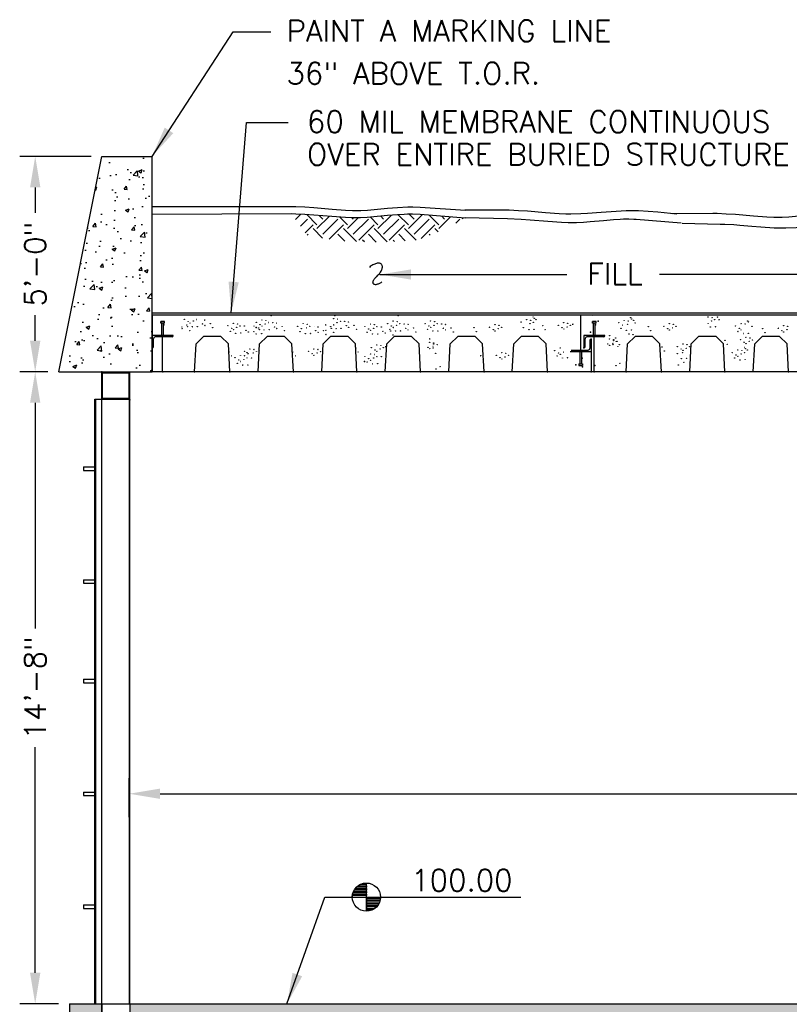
# Model space of a CAD drawing. Header units: inches. Extents: x -316 to 1574, y 354 to 1506.
# Tile 2 of 10: x -278 to -64, y 511 to 785. Entities that reach past the tile are written whole.
import ezdxf

# ---------------------------------------------------------------- set-up
doc = ezdxf.new("R2010")
doc.units = ezdxf.units.IN
doc.header["$MEASUREMENT"] = 0
doc.layers.get('0').update_dxf_attribs({"linetype": 'CONTINUOUS'})
doc.layers.get('DEFPOINTS').update_dxf_attribs({"linetype": 'CONTINUOUS'})
for name, color, linetype in [('1', 7, 'CONTINUOUS'), ('2', 7, 'CONTINUOUS'), ('4', 7, 'CONTINUOUS'), ('6', 7, 'CONTINUOUS'), ('7', 7, 'CONTINUOUS'), ('A-ANNO-TEXT-LW15', 2, 'CONTINUOUS'), ('COM-DIMS', 2, 'CONTINUOUS'), ('COM-HATCH', 2, 'CONTINUOUS'), ('COM-PR-GRADE', 1, 'CONTINUOUS'), ('S-PR-CONC-SECT', 4, 'CONTINUOUS'), ('S-PR-METAL-SECT', 4, 'CONTINUOUS'), ('S-PR-MISC-MATL', 6, 'CONTINUOUS'), ('S-PR-ROOF', 4, 'CONTINUOUS')]:
    doc.layers.add(name, color=color, linetype=linetype)
doc.styles.add('SIMPLEX', font='simplex.shx')
doc.dimstyles.new('DIM', dxfattribs={"dimscale": 48, "dimtxt": 0.125, "dimasz": 0.18, "dimexe": 0.09, "dimexo": 0.0625, "dimgap": 0.05, "dimtad": 0, "dimdec": 0, "dimzin": 0, "dimdsep": 46, "dimlunit": 4, "dimtxsty": 'SIMPLEX', "dimcen": 0.09, "dimadec": 0, "dimazin": 0, "dimtfac": 1, "dimtdec": 0, "dimtofl": 0, "dimtmove": 0, "dimatfit": 3, "dimfxl": 0, "dimfrac": 1, "dimtolj": 1, "dimtzin": 0, "dimarcsym": 0})

# ---------------------------------------------------------------- blocks, each defined once
blk = doc.blocks.new('*D7')
at = {"layer": 'COM-DIMS', "color": 0, "lineweight": -2}
for p, q in [((-270.59, 686.93), (-278.46, 686.93)), ((-274.14, 678.29), (-274.14, 615.46)), ((-274.14, 519.54), (-274.14, 582.37)), ((-267.63, 510.9), (-278.46, 510.9))]:
    blk.add_line(p, q, dxfattribs=at)
at = {"layer": 'COM-DIMS', "color": 0}
for points in [[(-275.58, 678.29), (-272.7, 678.29), (-274.14, 686.93)], [(-275.58, 519.54), (-272.7, 519.54), (-274.14, 510.9)]]:
    blk.add_solid(points, dxfattribs=at)
at = {"layer": 'DEFPOINTS', "color": 0}
for p in [(-274.14, 686.93), (-267.59, 686.93, 0.16), (-264.63, 510.9, 0.16)]:
    blk.add_point(p, dxfattribs=at)
at = {"layer": 'COM-DIMS', "color": 0, "insert": (-274.14, 598.91), "char_height": 6, "attachment_point": 5, "rotation": 90, "style": 'SIMPLEX'}
blk.add_mtext('\\A1;14\'-8"', dxfattribs=at)
blk = doc.blocks.new('*D8')
at = {"layer": 'COM-DIMS', "color": 0, "lineweight": -2}
for p, q in [((-258.59, 746.93), (-278.46, 746.93)), ((-274.14, 738.29), (-274.14, 731.19)), ((-274.14, 695.57), (-274.14, 702.67)), ((-270.59, 686.93), (-278.46, 686.93))]:
    blk.add_line(p, q, dxfattribs=at)
at = {"layer": 'COM-DIMS', "color": 0}
for points in [[(-275.58, 738.29), (-272.7, 738.29), (-274.14, 746.93)], [(-275.58, 695.57), (-272.7, 695.57), (-274.14, 686.93)]]:
    blk.add_solid(points, dxfattribs=at)
at = {"layer": 'DEFPOINTS', "color": 0}
for p in [(-274.14, 746.93), (-255.59, 746.93, 0.16), (-267.59, 686.93, 0.16)]:
    blk.add_point(p, dxfattribs=at)
at = {"layer": 'COM-DIMS', "color": 0, "insert": (-274.14, 716.93), "char_height": 6, "attachment_point": 5, "rotation": 90, "style": 'SIMPLEX'}
blk.add_mtext('\\A1;5\'-0"', dxfattribs=at)
blk = doc.blocks.new('*D12')
at = {"layer": 'COM-DIMS', "color": 0, "lineweight": -2}
for p, q in [((-247.98, 562.89), (-247.98, 573.73)), ((232.06, 553.86), (232.06, 573.73)), ((-239.34, 569.41), (-25.08, 569.41)), ((223.42, 569.41), (9.15, 569.41))]:
    blk.add_line(p, q, dxfattribs=at)
at = {"layer": 'COM-DIMS', "color": 0}
for points in [[(-239.34, 570.85), (-239.34, 567.97), (-247.98, 569.41)], [(223.42, 570.85), (223.42, 567.97), (232.06, 569.41)]]:
    blk.add_solid(points, dxfattribs=at)
at = {"layer": 'DEFPOINTS', "color": 0}
for p in [(232.06, 569.41), (-247.98, 559.89), (232.06, 550.86)]:
    blk.add_point(p, dxfattribs=at)
at = {"layer": 'COM-DIMS', "color": 0, "insert": (-7.96, 569.41), "char_height": 6, "attachment_point": 5, "style": 'SIMPLEX'}
blk.add_mtext('\\A1;80\'-0"', dxfattribs=at)

msp = doc.modelspace()

# ---------------------------------------------------------------- hatches: boundary and pattern name
at = {"layer": 'COM-HATCH'}
h = msp.add_hatch(dxfattribs=at)
h.set_pattern_fill('AR-CONC', color=256, scale=1.5, style=0)
h.set_pattern_definition([(50, (-917.934, -114.014), (10.7589, -0.94128), [1.125, -12.375]), (355, (-917.934, -114.014), (-2.08127, 11.28288), [0.9, -9.9]), (100.4514, (-917.037, -114.092), (8.67764, 10.34159), [0.9561, -10.51713]), (46.1842, (-917.934, -111.014), (16.00862, -2.48279), [1.6875, -18.5625]), (96.6356, (-916.6, -111.22), (14.01994, 14.61177), [1.43415, -15.7757]), (351.1842, (-917.934, -111.014), (14.01993, 14.61178), [1.35, -14.85]), (21, (-916.434, -111.764), (8.953606, -6.03928), [1.125, -12.375]), (326, (-916.434, -111.764), (3.64973, 10.87725), [0.9, -9.9]), (71.4514, (-915.687, -112.267), (12.60334, 4.83796), [0.9561, -10.51713]), (37.5, (-917.9336, -114.0137), (0.182398, 4.993408), [0, -9.78, 0, -10.05, 0, -9.9375]), (7.5, (-917.9336, -114.014), (3.946043, 5.916176), [0, -5.73, 0, -9.555, 0, -3.7875]), (327.5, (-921.2786, -114.0137), (8.007337, -0.338323), [0, -3.75, 0, -11.7, 0, -15.525]), (317.5, (-922.7786, -114.014), (8.747793, 1.501575), [0, -4.875, 0, -7.77, 0, -11.025])])
h.paths.add_polyline_path([(-241.59, 746.93), (-255.59, 746.93), (-267.59, 686.93), (-241.59, 686.93)])
h = msp.add_hatch(dxfattribs=at)
h.set_pattern_fill('EARTH', color=256, scale=24, angle=45, style=0)
h.set_pattern_definition([(45, (2.688, 44.8104), (9e-16, 8.48528), [6, -6]), (45, (1.097, 46.4014), (9e-16, 8.48528), [6, -6]), (45, (-0.494, 47.9924), (9e-16, 8.48528), [6, -6]), (135, (-0.494, 49.053), (-8.48528, 2e-15), [6, -6]), (135, (1.097, 50.644), (-8.48528, 2e-15), [6, -6]), (135, (2.688, 52.235), (-8.48528, 2e-15), [6, -6])])
h.paths.add_polyline_path([(-154.56, 729.75), (-166.91, 730.71), (-169.01, 730.8), (-170.41, 730.8), (-171.35, 730.77), (-173.22, 730.66), (-176.03, 730.42), (-179.77, 730.06), (-181.64, 729.91), (-183.51, 729.82), (-184.45, 729.8), (-185.85, 729.81), (-187.73, 729.88), (-191.49, 730.15), (-196.5, 730.6), (-199.01, 730.78), (-201.52, 730.88), (-202.77, 730.89), (-198.47, 725.07), (-189.7, 723.32), (-178, 723.03), (-167.77, 723.61), (-160.17, 726.53)])
h = msp.add_hatch(dxfattribs=at)
h.set_pattern_fill('AR-CONC', color=256, scale=1.5, style=0)
h.set_pattern_definition([(50, (2.688, 44.8104), (10.7589, -0.94128), [1.125, -12.375]), (355, (2.688, 44.81), (-2.08127, 11.28288), [0.9, -9.9]), (100.4514, (3.585, 44.732), (8.67764, 10.3416), [0.9561, -10.51713]), (46.1842, (2.688, 47.81), (16.0086, -2.4828), [1.6875, -18.5625]), (96.6356, (4.022, 47.604), (14.01994, 14.61177), [1.43415, -15.7757]), (351.1842, (2.688, 47.81), (14.01993, 14.6118), [1.35, -14.85]), (21, (4.188, 47.0604), (8.9536, -6.03928), [1.125, -12.375]), (326, (4.188, 47.06), (3.64973, 10.87725), [0.9, -9.9]), (71.4514, (4.934, 46.557), (12.60334, 4.83796), [0.9561, -10.51713]), (37.5, (2.688, 44.8104), (0.182398, 4.993408), [0, -9.78, 0, -10.05, 0, -9.9375]), (7.5, (2.688, 44.8104), (3.946043, 5.916176), [0, -5.73, 0, -9.555, 0, -3.7875]), (327.5, (-0.657, 44.8104), (8.007337, -0.338323), [0, -3.75, 0, -11.7, 0, -15.525]), (317.5, (-2.157, 44.8104), (8.74779, 1.501575), [0, -4.875, 0, -7.77, 0, -11.025])])
h.paths.add_polyline_path([(26.06, 510.9), (24.46, 505), (226.16, 505), (226.16, 510.9), (226.12, 510.9), (225.91, 510.9)])
h.paths.add_polyline_path([(-241.31, 510.9), (-241.31, 505), (12.7, 505), (14.3, 510.9)])
h.paths.add_polyline_path([(-241.31, 505), (-241.31, 510.9), (-247.74, 510.9), (-247.74, 510.89), (-247.74, 505), (-255.59, 505), (-255.59, 510.89), (-257.56, 510.89), (-257.56, 510.9), (-264.63, 510.9), (-264.63, 481.4), (-230.3, 481.4), (-180.08, 505)])

# ---------------------------------------------------------------- linework, layer by layer
at = {"linetype": 'Continuous'}
for p, q in [((-118.76, 702.61, 0.16), (-118.97, 702.68, 0.16)), ((-257.56, 510.89, 0.16), (-255.48, 510.89, 0.16))]:
    msp.add_line(p, q, dxfattribs=at)
at = {"layer": '1', "linetype": 'Continuous', "elevation": -0.01}
for points in [[(-124.39, 700.31), (-124.34, 700.11), (-124.54, 700.11)], [(-176.47, 694.1), (-176.43, 693.9), (-176.62, 693.9)], [(-211.83, 693.02), (-211.78, 692.82), (-211.98, 692.82)]]:
    msp.add_lwpolyline(points, dxfattribs=at)
at = {"layer": '1', "linetype": 'Continuous'}
for centre in [(-135.42, 702.16, -0.01), (-86.69, 702.18, -0.01), (-85.56, 702.01, -0.01), (-84.06, 702.16, -0.01), (-233.29, 699.37, -0.01), (-232.57, 701.54, -0.01), (-231.93, 700, -0.01), (-231.73, 699.49, -0.01), (-231.53, 700.88, -0.01), (-231.02, 700.48, -0.01), (-230.4, 699.46, -0.01), (-230.12, 701.1, -0.01), (-229.19, 701.5, -0.01), (-228.99, 699.53, -0.01), (-227.53, 700.28, -0.01), (-226.9, 701.32, -0.01), (-226.87, 699.82, -0.01), (-225.37, 700.33, -0.01), (-220.45, 699.74, -0.01), (-218.93, 700.44, -0.01), (-218, 699.3, -0.01), (-217.8, 700.27, -0.01), (-217.08, 699.7, -0.01), (-215.86, 699.67, -0.01), (-213.22, 699.64, -0.01), (-212.54, 700.7, -0.01), (-211.49, 700.04, -0.01), (-211.01, 701.4, -0.01), (-210.99, 699.64, -0.01), (-210.09, 700.26, -0.01), (-209.89, 701.23, -0.01), (-209.16, 700.66, -0.01), (-207.95, 700.63, -0.01), (-207.5, 699.44, -0.01), (-206.87, 700.48, -0.01), (-205.34, 699.49, -0.01), (-201.02, 699.62, -0.01), (-199.49, 700.32, -0.01), (-198.37, 700.15, -0.01), (-197.65, 699.58, -0.01), (-196.43, 699.55, -0.01), (-195.35, 699.4, -0.01), (-193.19, 700, -0.01), (-191.86, 699.52, -0.01), (-190.98, 701.76, -0.01), (-190.96, 700, -0.01), (-190.05, 700.62, -0.01), (-189.86, 701.59, -0.01), (-189.13, 701.02, -0.01), (-187.92, 700.99, -0.01), (-187.47, 699.8, -0.01), (-186.84, 700.84, -0.01), (-186.81, 699.34, -0.01), (-185.31, 699.85, -0.01), (-182.31, 699.5, -0.01), (-180.78, 700.2, -0.01), (-179.66, 700.03, -0.01), (-178.93, 699.46, -0.01), (-177.72, 699.43, -0.01), (-175.95, 700.34, -0.01), (-174.91, 699.68, -0.01), (-174.43, 701.04, -0.01), (-174.41, 699.28, -0.01), (-173.5, 699.9, -0.01), (-173.3, 700.87, -0.01), (-172.58, 700.3, -0.01), (-171.36, 700.27, -0.01), (-170.28, 700.12, -0.01), (-165.52, 700.34, -0.01), (-164.48, 699.68, -0.01), (-163.99, 701.04, -0.01), (-163.97, 699.28, -0.01), (-163.07, 699.9, -0.01), (-162.87, 700.87, -0.01), (-162.14, 700.3, -0.01), (-160.93, 700.27, -0.01), (-159.85, 700.12, -0.01), (-147.59, 699.35, -0.01), (-146.06, 700.05, -0.01), (-144.94, 699.88, -0.01), (-144.21, 699.31, -0.01), (-138.77, 700.76, -0.01), (-137.24, 701.46, -0.01), (-136.32, 700.32, -0.01), (-136.12, 701.29, -0.01), (-135.39, 700.72, -0.01), (-135.12, 701.84, -0.01), (-134.61, 701.44, -0.01), (-132.74, 699.76, -0.01), (-128.42, 699.89, -0.01), (-126.9, 700.59, -0.01), (-125.97, 699.45, -0.01), (-125.78, 700.42, -0.01), (-125.05, 699.85, -0.01), (-111.6, 700.58, -0.01), (-110.56, 699.92, -0.01), (-110.07, 701.28, -0.01), (-109.15, 700.14, -0.01), (-108.95, 701.11, -0.01), (-108.26, 701.98, -0.01), (-107.95, 701.66, -0.01), (-107.45, 701.26, -0.01), (-107.01, 700.51, -0.01), (-103.33, 699.49, -0.01), (-99.01, 699.62, -0.01), (-97.48, 700.32, -0.01), (-96.36, 700.15, -0.01), (-95.63, 699.58, -0.01), (-86.67, 700.42, -0.01), (-86.05, 699.4, -0.01), (-85.76, 701.04, -0.01), (-84.84, 701.44, -0.01), (-84.63, 699.47, -0.01), (-83.62, 701.41, -0.01), (-79.04, 699.68, -0.01), (-77.51, 700.38, -0.01), (-76.39, 700.21, -0.01), (-75.69, 701.08, -0.01), (-75.39, 700.76, -0.01), (-74.45, 699.61, -0.01), (-65.63, 699.78, -0.01), (-64.51, 699.61, -0.01), (-233.23, 698.98, -0.01), (-231.07, 698.39, -0.01), (-224.71, 699.23, -0.01), (-219.81, 698.2, -0.01), (-219.41, 699.08, -0.01), (-218.91, 698.68, -0.01), (-218.29, 697.66, -0.01), (-216.87, 697.73, -0.01), (-215.42, 698.48, -0.01), (-214.76, 698.02, -0.01), (-213.2, 698.14, -0.01), (-212.6, 697.44, -0.01), (-211.89, 699.16, -0.01), (-211.7, 698.65, -0.01), (-211.04, 697.55, -0.01), (-210.37, 698.62, -0.01), (-208.96, 698.69, -0.01), (-206.84, 698.98, -0.01), (-204.68, 698.39, -0.01), (-200.38, 698.08, -0.01), (-199.98, 698.96, -0.01), (-198.86, 697.54, -0.01), (-198.57, 699.18, -0.01), (-197.44, 697.61, -0.01), (-195.99, 698.36, -0.01), (-195.33, 697.9, -0.01), (-193.82, 698.41, -0.01), (-193.17, 698.5, -0.01), (-193.17, 697.31, -0.01), (-191.67, 699.01, -0.01), (-191.01, 697.91, -0.01), (-190.34, 698.98, -0.01), (-188.93, 699.05, -0.01), (-184.65, 698.75, -0.01), (-181.67, 697.96, -0.01), (-181.27, 698.84, -0.01), (-180.76, 698.44, -0.01), (-180.15, 697.42, -0.01), (-179.86, 699.06, -0.01), (-178.73, 697.49, -0.01), (-177.28, 698.24, -0.01), (-176.61, 697.78, -0.01), (-175.31, 698.8, -0.01), (-175.11, 698.29, -0.01), (-173.79, 698.26, -0.01), (-172.37, 698.33, -0.01), (-170.92, 699.08, -0.01), (-170.26, 698.62, -0.01), (-168.76, 699.13, -0.01), (-168.1, 698.03, -0.01), (-164.88, 698.8, -0.01), (-163.35, 698.26, -0.01), (-161.94, 698.33, -0.01), (-160.48, 699.08, -0.01), (-159.82, 698.62, -0.01), (-158.32, 699.13, -0.01), (-157.66, 698.03, -0.01), (-151.9, 699.22, -0.01), (-151.25, 698.12, -0.01), (-146.54, 698.69, -0.01), (-146.04, 698.29, -0.01), (-145.13, 698.91, -0.01), (-138.13, 699.22, -0.01), (-136.61, 698.68, -0.01), (-135.19, 698.75, -0.01), (-132.09, 698.66, -0.01), (-127.38, 699.23, -0.01), (-126.88, 698.83, -0.01), (-114.13, 697.01, -0.01), (-110.96, 699.04, -0.01), (-109.44, 698.5, -0.01), (-108.73, 697.44, -0.01), (-108.02, 698.57, -0.01), (-107.6, 697.27, -0.01), (-102.67, 698.39, -0.01), (-97.97, 698.96, -0.01), (-97.46, 698.56, -0.01), (-96.56, 699.18, -0.01), (-78.39, 698.14, -0.01), (-77.99, 699.02, -0.01), (-77.49, 698.62, -0.01), (-76.87, 697.6, -0.01), (-76.16, 696.54, -0.01), (-75.46, 697.67, -0.01), (-71.48, 698.95, -0.01), (-70.82, 697.85, -0.01), (-67.16, 699.08, -0.01), (-66.12, 698.42, -0.01), (-65.62, 698.02, -0.01), (-64.71, 698.64, -0.01), (-178.98, 694.38, -0.01), (-177.86, 694.21, -0.01), (-164.24, 695.13, -0.01), (-164.22, 696.1, -0.01), (-163.32, 693.98, -0.01), (-163.12, 694.95, -0.01), (-163.12, 694.7, -0.01), (-162.15, 694.51, -0.01), (-114.63, 694.67, -0.01), (-114.15, 696.04, -0.01), (-114.13, 694.28, -0.01), (-113.22, 694.89, -0.01), (-113.2, 694.5, -0.01), (-113.02, 695.86, -0.01), (-113.02, 695.62, -0.01), (-112.45, 696.34, -0.01), (-112.3, 695.29, -0.01), (-112.05, 695.42, -0.01), (-111.83, 694.01, -0.01), (-111.43, 694.51, -0.01), (-99.55, 693.82, -0.01), (-95.23, 693.95, -0.01), (-93.7, 694.65, -0.01), (-92.58, 694.48, -0.01), (-91.85, 693.91, -0.01), (-82, 695.71, -0.01), (-81.35, 694.62, -0.01), (-77.69, 695.84, -0.01), (-76.65, 695.18, -0.01), (-76.14, 694.78, -0.01), (-75.24, 695.4, -0.01), (-75.04, 696.37, -0.01), (-74.31, 695.8, -0.01), (-220.18, 692.47, -0.01), (-219.53, 691.38, -0.01), (-216.95, 691.56, -0.01), (-215.86, 692.6, -0.01), (-215.83, 691.39, -0.01), (-215.13, 692.26, -0.01), (-214.82, 691.94, -0.01), (-214.34, 693.3, -0.01), (-213.41, 692.16, -0.01), (-213.22, 693.13, -0.01), (-212.49, 692.56, -0.01), (-202.37, 692.47, -0.01), (-201.71, 691.38, -0.01), (-198.05, 692.6, -0.01), (-197.01, 691.94, -0.01), (-196.53, 693.3, -0.01), (-196.51, 691.54, -0.01), (-195.6, 692.16, -0.01), (-195.4, 693.13, -0.01), (-194.68, 692.56, -0.01), (-184.83, 693.55, -0.01), (-184.17, 692.46, -0.01), (-182.31, 691.22, -0.01), (-180.78, 691.92, -0.01), (-180.51, 693.68, -0.01), (-179.66, 691.75, -0.01), (-179.47, 693.02, -0.01), (-178.96, 692.62, -0.01), (-178.93, 691.18, -0.01), (-178.06, 693.24, -0.01), (-177.72, 691.15, -0.01), (-177.14, 693.64, -0.01), (-164.73, 693.76, -0.01), (-164.22, 693.36, -0.01), (-163.29, 693.58, -0.01), (-162.59, 692.06, -0.01), (-150.01, 691.39, -0.01), (-145.7, 691.52, -0.01), (-144.17, 692.22, -0.01), (-143.25, 691.08, -0.01), (-143.05, 692.05, -0.01), (-142.32, 691.48, -0.01), (-129.41, 692.84, -0.01), (-128.77, 691.3, -0.01), (-128.37, 692.18, -0.01), (-127.89, 693.54, -0.01), (-127.87, 691.78, -0.01), (-126.96, 692.4, -0.01), (-98.89, 692.73, -0.01), (-95.27, 692, -0.01), (-94.19, 693.29, -0.01), (-93.86, 692.22, -0.01), (-93.68, 692.89, -0.01), (-92.78, 693.51, -0.01), (-79.94, 692.3, -0.01), (-78.89, 691.64, -0.01), (-78.41, 693, -0.01), (-78.39, 691.24, -0.01), (-77.48, 691.86, -0.01), (-77.29, 692.83, -0.01), (-76.59, 693.7, -0.01), (-76.56, 692.26, -0.01), (-76.28, 693.38, -0.01), (-75.78, 692.98, -0.01), (-218.47, 690.86, -0.01), (-217.83, 689.32, -0.01), (-217.43, 690.2, -0.01), (-216.93, 689.8, -0.01), (-216.31, 688.79, -0.01), (-216.02, 690.42, -0.01), (-215.1, 690.82, -0.01), (-214.9, 688.85, -0.01), (-213.89, 690.79, -0.01), (-181.67, 689.68, -0.01), (-181.27, 690.56, -0.01), (-180.76, 690.16, -0.01), (-180.15, 689.15, -0.01), (-179.86, 690.78, -0.01), (-178.73, 689.21, -0.01), (-161.36, 688.4, -0.01), (-149.36, 690.3, -0.01), (-144.65, 690.86, -0.01), (-144.15, 690.46, -0.01), (-127.25, 690.77, -0.01), (-125.84, 690.83, -0.01), (-112.36, 688.65, -0.01), (-111.27, 689.31, -0.01), (-94.96, 688.82, -0.01), (-94.15, 690.59, -0.01), (-93.43, 689.53, -0.01), (-92.73, 690.65, -0.01), (-79.29, 690.76, -0.01), (-77.77, 690.23, -0.01), (-76.36, 690.29, -0.01), (-162.46, 687.74, -0.01)]:
    msp.add_circle(centre, 0.0426, dxfattribs=at)
for p in [(-208.41, 702.62, 0.16), (-190.71, 702.62, 0.16), (-173.01, 702.62, 0.16), (-212.61, 699.28, 0.16), (-182.38, 689.8, 0.16)]:
    msp.add_point(p, dxfattribs=at)
at = {"layer": '2', "linetype": 'Continuous'}
msp.add_circle((-174.46, 697.19, -0.01), 0.0426, dxfattribs=at)
at = {"layer": '4', "linetype": 'Continuous'}
for p, q in [((-255.59, 510.89, 0.16), (-255.59, 505, 0.16)), ((-247.74, 510.9, 0.16), (-247.74, 505, 0.16))]:
    msp.add_line(p, q, dxfattribs=at)
at = {"layer": '6', "linetype": 'Continuous'}
for p in [(-238.6, 686.93, 0.16), (-238.6, 686.93, 0.16), (-238.6, 686.93, 0.16), (-238.6, 686.93, 0.16), (-238.6, 686.93, 0.16), (-238.6, 686.93, 0.16), (-229.74, 686.93, 0.16), (-229.74, 686.93, 0.16), (-219.9, 686.93, 0.16), (-149.11, 686.93, 0.16), (-64.3, 686.93, 0.16)]:
    msp.add_point(p, dxfattribs=at)
at = {"layer": '7', "linetype": 'Continuous'}
for p in [(-255.59, 686.93, 0.16), (-255.59, 686.93, 0.16), (-238.6, 686.93, 0.16), (-238.6, 686.93, 0.16), (-247.74, 679.08, 0.16), (-247.74, 510.89, 0.16)]:
    msp.add_point(p, dxfattribs=at)
at = {"layer": 'COM-DIMS', "linetype": 'Continuous', "elevation": 0.16}
for points in [[(-178.89, 713.61, 0.026044), (-178.46, 714.03, 0.027551), (-178.09, 714.48, 0.030849), (-177.79, 714.95, 0.036557), (-177.58, 715.4, 0.045681), (-177.46, 715.84, 0.05928), (-177.43, 716.24, 0.076565), (-177.5, 716.58, 0.090709), (-177.66, 716.85, 0.090709), (-177.92, 717.05, 0.076565), (-178.25, 717.16, 0.05928), (-178.65, 717.18, 0.045681), (-179.09, 717.11, 0.036557), (-179.57, 716.95, 0.030849), (-180.07, 716.71, 0.027551), (-180.56, 716.4, 0.026044), (-181.03, 716.02, 0.026044)], [(-177.55, 712, -0.023558), (-177.89, 711.74, -0.025025), (-178.25, 711.52, -0.028275), (-178.6, 711.36, -0.034046), (-178.94, 711.24, -0.043667), (-179.25, 711.19, -0.058983), (-179.52, 711.2, -0.08031), (-179.75, 711.27, -0.099459), (-179.91, 711.4, -0.099459), (-180.01, 711.58, -0.08031), (-180.04, 711.81, -0.058983), (-180, 712.08, -0.043667), (-179.89, 712.38, -0.034046), (-179.71, 712.69, -0.028275), (-179.48, 713.01, -0.025025), (-179.2, 713.32, -0.023558), (-178.89, 713.61, -0.023558)]]:
    msp.add_lwpolyline(points, format="xyb", dxfattribs=at)
at = {"layer": 'COM-DIMS'}
msp.add_lwpolyline([(-181.88, 544.17), (-183.6, 544.17), (-184.24, 543.76), (-181.88, 543.76), (-181.88, 543.39), (-184.7, 543.39), (-185.03, 542.98), (-181.88, 542.98), (-181.88, 542.6), (-185.29, 542.6), (-185.49, 542.19), (-181.88, 542.19), (-181.88, 541.81), (-185.63, 541.81), (-185.73, 541.4), (-181.88, 541.4), (-181.88, 541.03), (-185.8, 541.03), (-185.81, 540.62), (-177.95, 540.62), (-177.96, 540.24), (-181.88, 540.24), (-181.88, 539.83), (-178.03, 539.83), (-178.13, 539.45), (-181.88, 539.45), (-181.88, 539.04), (-178.28, 539.04), (-178.47, 538.67), (-181.88, 538.67), (-181.88, 538.26), (-178.73, 538.26), (-179.08, 537.88), (-181.88, 537.88), (-181.88, 537.47), (-179.52, 537.47), (-180.18, 537.09), (-181.88, 537.09), (-181.88, 536.68), (-181.88, 544.55)], dxfattribs=at)
msp.add_circle((-181.88, 540.62), 3.93, dxfattribs=at)
at = {"layer": 'COM-HATCH', "linetype": 'Continuous', "elevation": 0.16}
msp.add_lwpolyline([(-154.37, 729.73), (-166.91, 730.71), (-169.01, 730.8), (-170.41, 730.8), (-171.35, 730.77), (-173.22, 730.66), (-176.03, 730.42), (-179.77, 730.06), (-181.64, 729.91), (-183.51, 729.82), (-184.45, 729.8), (-185.85, 729.81), (-187.73, 729.88), (-191.49, 730.15), (-196.5, 730.6), (-199.01, 730.78), (-201.52, 730.88), (-202.77, 730.89), (-241.59, 730.73)], dxfattribs=at)
at = {"layer": 'COM-HATCH', "linetype": 'Continuous'}
for points in [[(-94.16, 728.37, 0.16), (-106.71, 729.35, 0.16), (-107.41, 729.39, 0.16), (-108.81, 729.44, 0.16), (-110.21, 729.43, 0.16), (-111.15, 729.39, 0.16), (-113.02, 729.28, 0.16), (-115.82, 729.02, 0.16), (-119.57, 728.66, 0.16), (-121.44, 728.52, 0.16), (-123.31, 728.43, 0.16), (-124.24, 728.42, 0.16), (-125.65, 728.44, 0.16), (-127.53, 728.53, 0.16), (-131.29, 728.79, 0.17), (-136.3, 729.18, 0.18), (-138.8, 729.36, 0.18), (-142.57, 729.53, 0.16), (-154.4, 729.84, 0)], [(-35.7, 727.37, 0), (-47.46, 727.81, 0.16), (-49.56, 727.84, 0.17), (-50.97, 727.81, 0.18), (-53.77, 727.65, 0.18), (-56.58, 727.42, 0.18), (-60.32, 727.11, 0.17), (-62.19, 726.99, 0.17), (-64.99, 726.9, 0.16), (-66.4, 726.91, 0.16), (-68.28, 726.98, 0.16), (-72.04, 727.23, 0.17), (-74.54, 727.44, 0.18), (-77.88, 727.71, 0.18), (-79.55, 727.83, 0.18), (-82.06, 727.96, 0.17), (-83.32, 727.99, 0.16), (-93.95, 728.19, 0)]]:
    msp.add_polyline3d(points, dxfattribs=at)
at = {"layer": 'COM-PR-GRADE', "linetype": 'Continuous', "elevation": 0.16}
msp.add_lwpolyline([(-95.36, 730.8), (-98.93, 731.23), (-100.72, 731.4), (-103.39, 731.6), (-106.07, 731.72), (-107.41, 731.74), (-109.51, 731.73), (-110.91, 731.68), (-113.72, 731.51), (-116.52, 731.29), (-120.25, 731), (-122.12, 730.9), (-124.92, 730.83), (-126.32, 730.84), (-128.21, 730.92), (-131.99, 731.19), (-137.03, 731.63), (-139.55, 731.81), (-142.07, 731.92), (-143.34, 731.93), (-154.43, 731.91)], dxfattribs=at)
at = {"layer": 'COM-PR-GRADE', "linetype": 'Continuous'}
for points in [[(-154.26, 731.9, 0), (-166.88, 732.7, 0.16), (-168.97, 732.77, 0.17), (-170.38, 732.75, 0.18), (-173.18, 732.61, 0.18), (-175.98, 732.38, 0.18), (-179.72, 732.04, 0.17), (-181.58, 731.9, 0.16), (-183.45, 731.81, 0.16), (-184.39, 731.79, 0.16), (-185.79, 731.8, 0.16), (-187.68, 731.87, 0.16), (-191.46, 732.14, 0.16), (-196.49, 732.58, 0.16), (-199.01, 732.77, 0.16), (-201.54, 732.87, 0.16), (-202.8, 732.89, 0.16), (-241.59, 732.87, 0.16)], [(-35.84, 729.57, 0), (-49.48, 730.81, 0.16), (-50.18, 730.86, 0.16), (-51.58, 730.92, 0.17), (-52.98, 730.92, 0.17), (-53.91, 730.9, 0.18), (-55.78, 730.79, 0.18), (-58.58, 730.54, 0.17), (-62.32, 730.17, 0.17), (-64.19, 730.02, 0.16), (-66.06, 729.92, 0.16), (-66.99, 729.9, 0.16), (-68.39, 729.91, 0.16), (-70.28, 729.99, 0.16), (-74.06, 730.26, 0.16), (-79.1, 730.7, 0.16), (-81.62, 730.88, 0.16), (-84.14, 730.98, 0.16), (-85.41, 731, 0.16), (-96.5, 730.97, 0.16)]]:
    msp.add_polyline3d(points, dxfattribs=at)
at = {"layer": 'S-PR-CONC-SECT', "linetype": 'Continuous'}
for p, q in [((-267.59, 686.93, 0.16), (-255.59, 746.93, 0.16)), ((-255.59, 746.93, 0.16), (-241.59, 746.93, 0.16)), ((-241.59, 686.93, 0.16), (-241.59, 746.93, 0.16)), ((-241.59, 702.68, 0.16), (-241.59, 686.93, 0.16)), ((66.34, 702.68, 0.16), (-241.59, 702.68, 0.16)), ((-238.64, 686.93, 0.16), (-238.64, 696.65, 0.16)), ((-267.59, 686.93, 0.16), (-241.59, 686.93, 0.16)), ((62.06, 686.93, 0.16), (-241.59, 686.93, 0.16)), ((-264.63, 510.9, 0.16), (-255.59, 510.9, 0.16)), ((-264.63, 510.9, 0.16), (-264.63, 481.4, 0.16)), ((-247.74, 510.9, 0.16), (-241.31, 510.9, 0.16)), ((-241.31, 510.9, 0.16), (14.3, 510.9, 0.16))]:
    msp.add_line(p, q, dxfattribs=at)
at = {"layer": 'S-PR-METAL-SECT', "linetype": 'Continuous'}
for p, q in [((-122.18, 692.96, 0.16), (-122.18, 702.67, 0.16)), ((-238.15, 700.95, 0.16), (-239.13, 700.95, 0.16)), ((-239.13, 700.46, 0.16), (-239.13, 700.95, 0.16)), ((-238.15, 700.46, 0.16), (-239.13, 700.46, 0.16)), ((-238.89, 697.02, 0.16), (-238.89, 700.46, 0.16)), ((-238.39, 697.02, 0.16), (-238.39, 700.46, 0.16)), ((-238.15, 700.46, 0.16), (-238.15, 700.95, 0.16)), ((-117.9, 700.95, 0.16), (-118.88, 700.95, 0.16)), ((-118.88, 700.46, 0.16), (-118.88, 700.95, 0.16)), ((-117.9, 700.46, 0.16), (-118.88, 700.46, 0.16)), ((-118.64, 697.02, 0.16), (-118.64, 700.46, 0.16)), ((-118.15, 697.02, 0.16), (-118.15, 700.46, 0.16)), ((-117.9, 700.46, 0.16), (-117.9, 700.95, 0.16)), ((-235.69, 697.02, 0.16), (-241.59, 697.02, 0.16)), ((-235.99, 696.65, 0.16), (-240.73, 696.65, 0.16)), ((-235.69, 696.95, 0.16), (-235.69, 697.02, 0.16)), ((-121.34, 697.02, 0.16), (-121.34, 693.57, 0.16)), ((-115.44, 697.02, 0.16), (-121.34, 697.02, 0.16)), ((-115.74, 696.65, 0.16), (-120.48, 696.65, 0.16)), ((-118.39, 686.93, 0.16), (-118.39, 696.65, 0.16)), ((-115.44, 696.95, 0.16), (-115.44, 697.02, 0.16)), ((-241.22, 693.88, 0.16), (-241.22, 696.16, 0.16)), ((-120.97, 693.88, 0.16), (-120.97, 696.16, 0.16)), ((-119.6, 695.73, 0.16), (-119.6, 693.45, 0.16)), ((-119.3, 696.03, 0.16), (-119.23, 696.03, 0.16)), ((-119.23, 696.03, 0.16), (-119.23, 686.93, 0.16)), ((-241.53, 693.57, 0.16), (-241.59, 693.57, 0.16)), ((-125.14, 692.59, 0.16), (-119.23, 692.59, 0.16)), ((-124.83, 692.96, 0.16), (-120.09, 692.96, 0.16)), ((-122.93, 692.59, 0.16), (-122.44, 692.59, 0.16)), ((-122.42, 692.64, 0.16), (-122.42, 689.19, 0.16)), ((-121.94, 692.59, 0.16), (-121.94, 689.14, 0.16)), ((-121.28, 693.57, 0.16), (-121.34, 693.57, 0.16)), ((-122.68, 689.14, 0.16), (-122.68, 688.65, 0.16)), ((-122.68, 689.14, 0.16), (-121.69, 689.14, 0.16)), ((-122.68, 688.65, 0.16), (-121.69, 688.65, 0.16)), ((-121.69, 689.14, 0.16), (-121.69, 688.65, 0.16)), ((-255.59, 686.93, 0.16), (-247.74, 686.93, 0.16)), ((-255.59, 505, 0.16), (-255.59, 686.93, 0.16)), ((-255.35, 679.59, 0.16), (-255.35, 686.68, 0.16)), ((-255.35, 686.68, 0.16), (-247.98, 686.68, 0.16)), ((-247.98, 679.59, 0.16), (-247.98, 686.68, 0.16)), ((-247.74, 510.89, 0.16), (-247.74, 686.93, 0.16)), ((-257.56, 510.9, 0.16), (-257.56, 679.35, 0.16)), ((-257.56, 679.35, 0.16), (-255.59, 679.35, 0.16)), ((-257.25, 510.9, 0.16), (-257.25, 679.35, 0.16)), ((-255.59, 679.35, 0.16), (-247.74, 679.35, 0.16)), ((-255.35, 679.59, 0.16), (-247.98, 679.59, 0.16)), ((-247.98, 679.35, 0.16), (-247.98, 510.89, 0.16)), ((-260.65, 660.42, 0.16), (-260.65, 659.44, 0.16)), ((-260.65, 660.42, 0.16), (-257.56, 660.42, 0.16)), ((-260.65, 659.44, 0.16), (-257.56, 659.44, 0.16)), ((-260.65, 629.01, 0.16), (-257.56, 629.01, 0.16)), ((-260.65, 629.01, 0.16), (-260.65, 628.03, 0.16)), ((-260.65, 628.03, 0.16), (-257.56, 628.03, 0.16)), ((-260.65, 601.29, 0.16), (-257.56, 601.29, 0.16)), ((-260.65, 601.29, 0.16), (-260.65, 600.31, 0.16)), ((-260.65, 600.31, 0.16), (-257.56, 600.31, 0.16)), ((-260.65, 569.88, 0.16), (-257.56, 569.88, 0.16)), ((-260.65, 569.88, 0.16), (-260.65, 568.9, 0.16)), ((-260.65, 568.9, 0.16), (-257.56, 568.9, 0.16)), ((-260.65, 538.47, 0.16), (-260.65, 537.49, 0.16)), ((-260.65, 538.47, 0.16), (-257.56, 538.47, 0.16)), ((-260.65, 537.49, 0.16), (-257.56, 537.49, 0.16)), ((-255.48, 510.89, 0.16), (-247.74, 510.89, 0.16))]:
    msp.add_line(p, q, dxfattribs=at)
msp.add_circle((-124.83, 692.77, -0.01), 0.0426, dxfattribs=at)
for centre, radius, start, end in [((-240.73, 696.16, 0.16), 0.492, 90, 180), ((-235.99, 696.95, 0.16), 0.305, 270, 0), ((-120.48, 696.16, 0.16), 0.492, 90, 180), ((-115.74, 696.95, 0.16), 0.305, 270, 0), ((-241.53, 693.88, 0.16), 0.305, 270, 0), ((-121.28, 693.88, 0.16), 0.305, 270, 0), ((-119.3, 695.73, 0.16), 0.305, 90, 180), ((-120.09, 693.45, 0.16), 0.492, 270, 0)]:
    msp.add_arc(centre, radius, start, end, dxfattribs=at)
for p in [(-239.16, 700.65, 0.16), (-238.32, 700.02, 0.16), (-118.92, 700.65, 0.16), (-118.08, 700.02, 0.16), (-117.35, 701.02, 0.16), (-119.46, 697.99, 0.16), (-119.23, 696.03, 0.16), (-119.23, 696.03, 0.16), (-241.59, 693.57, 0.16), (-241.59, 693.57, 0.16), (-121.34, 693.57, 0.16), (-121.34, 693.57, 0.16), (-123.54, 688.9, 0.16), (-123.54, 688.9, 0.16), (-121.81, 690.73, 0.16), (-118.24, 688.7, 0.16), (-121.69, 688.31, 0.16), (-119.23, 686.93, 0.16), (-119.23, 686.93, 0.16), (-119.23, 686.93, 0.16), (-119.23, 686.93, 0.16), (-119.23, 686.93, 0.16), (-118.39, 686.93, 0.16), (-118.39, 686.93, 0.16), (-118.39, 686.93, 0.16), (-118.39, 686.93, 0.16), (-118.39, 686.93, 0.16), (-118.39, 686.93, 0.16), (-118.39, 686.93, 0.16), (-118.39, 686.93, 0.16)]:
    msp.add_point(p, dxfattribs=at)
at = {"layer": 'S-PR-MISC-MATL'}
msp.add_lwpolyline([(-241.59, 703.35), (66.52, 703.35)], dxfattribs=at)
at = {"layer": 'S-PR-ROOF', "linetype": 'Continuous'}
for p, q in [((-227.25, 696.77, 0.16), (-229.33, 694.69, 0.16)), ((-222.39, 696.77, 0.16), (-227.25, 696.77, 0.16)), ((-222.39, 696.77, 0.16), (-220.31, 694.69, 0.16)), ((-209.54, 696.77, 0.16), (-211.62, 694.69, 0.16)), ((-204.69, 696.77, 0.16), (-209.54, 696.77, 0.16)), ((-204.69, 696.77, 0.16), (-202.61, 694.69, 0.16)), ((-191.84, 696.77, 0.16), (-193.92, 694.69, 0.16)), ((-186.99, 696.77, 0.16), (-191.84, 696.77, 0.16)), ((-186.99, 696.77, 0.16), (-184.91, 694.69, 0.16)), ((-174.14, 696.77, 0.16), (-176.22, 694.69, 0.16)), ((-169.29, 696.77, 0.16), (-174.14, 696.77, 0.16)), ((-169.29, 696.77, 0.16), (-167.21, 694.69, 0.16)), ((-156.45, 696.77, 0.16), (-158.53, 694.69, 0.16)), ((-151.6, 696.77, 0.16), (-156.45, 696.77, 0.16)), ((-151.6, 696.77, 0.16), (-149.52, 694.69, 0.16)), ((-138.75, 696.77, 0.16), (-140.83, 694.69, 0.16)), ((-133.9, 696.77, 0.16), (-138.75, 696.77, 0.16)), ((-133.9, 696.77, 0.16), (-131.82, 694.69, 0.16)), ((-107.05, 696.77, 0.16), (-109.13, 694.69, 0.16)), ((-102.18, 696.77, 0.16), (-107.05, 696.77, 0.16)), ((-102.18, 696.77, 0.16), (-100.1, 694.69, 0.16)), ((-89.33, 696.77, 0.16), (-91.41, 694.69, 0.16)), ((-84.48, 696.77, 0.16), (-89.33, 696.77, 0.16)), ((-84.48, 696.77, 0.16), (-82.4, 694.69, 0.16)), ((-71.63, 696.77, 0.16), (-73.71, 694.69, 0.16)), ((-66.78, 696.77, 0.16), (-71.63, 696.77, 0.16)), ((-66.78, 696.77, 0.16), (-64.7, 694.69, 0.16)), ((-229.74, 686.93, 0.16), (-229.33, 694.69, 0.16)), ((-219.9, 686.93, 0.16), (-220.31, 694.69, 0.16)), ((-212.02, 686.93, 0.16), (-211.62, 694.69, 0.16)), ((-202.2, 686.93, 0.16), (-202.61, 694.69, 0.16)), ((-194.33, 686.93, 0.16), (-193.92, 694.69, 0.16)), ((-184.5, 686.93, 0.16), (-184.91, 694.69, 0.16)), ((-176.63, 686.93, 0.16), (-176.22, 694.69, 0.16)), ((-166.81, 686.93, 0.16), (-167.21, 694.69, 0.16)), ((-158.93, 686.93, 0.16), (-158.53, 694.69, 0.16)), ((-149.11, 686.93, 0.16), (-149.52, 694.69, 0.16)), ((-141.23, 686.93, 0.16), (-140.83, 694.69, 0.16)), ((-131.41, 686.93, 0.16), (-131.82, 694.69, 0.16)), ((-109.53, 686.93, 0.16), (-109.13, 694.69, 0.16)), ((-99.69, 686.93, 0.16), (-100.1, 694.69, 0.16)), ((-91.82, 686.93, 0.16), (-91.41, 694.69, 0.16)), ((-81.99, 686.93, 0.16), (-82.4, 694.69, 0.16)), ((-74.12, 686.93, 0.16), (-73.71, 694.69, 0.16)), ((-64.3, 686.93, 0.16), (-64.7, 694.69, 0.16))]:
    msp.add_line(p, q, dxfattribs=at)
for p in [(-202.2, 686.93, 0.16), (-184.5, 686.93, 0.16), (-166.81, 686.93, 0.16), (-131.41, 686.93, 0.16), (-109.53, 686.93, 0.16), (-109.53, 686.93, 0.16), (-99.69, 686.93, 0.16), (-81.99, 686.93, 0.16)]:
    msp.add_point(p, dxfattribs=at)

# ---------------------------------------------------------------- texts
at = {"layer": 'A-ANNO-TEXT-LW15', "style": 'SIMPLEX'}
for s, p in [('PAINT A MARKING LINE', (-204.16, 778.89, 0.16)), ('36" ABOVE T.O.R.', (-204.16, 767.05, 0.16))]:
    msp.add_text(s, height=6, dxfattribs=at).set_placement(p)
at = {"layer": 'COM-DIMS', "style": 'SIMPLEX'}
for s, p in [('60 MIL MEMBRANE CONTINUOUS', (-198.45, 753.61)), ('OVER ENTIRE BURIED STRUCTURE', (-198.45, 744.5)), ('FILL', (-120.35, 711.23, 0.16)), ('100.00', (-169.42, 542.31))]:
    msp.add_text(s, height=6, dxfattribs=at).set_placement(p)

# ---------------------------------------------------------------- dimensions: what is measured, and where the dimension line sits
at = {"layer": 'COM-DIMS'}
dim = msp.add_linear_dim(base=(-274.14, 746.93), p1=(-267.59, 686.93, 0.16), p2=(-255.59, 746.93, 0.16), angle=90, text='5\'-0"', dimstyle='DIM', dxfattribs=at)
dim.commit()
dim.dimension.update_dxf_attribs({"geometry": '*D8', "text_midpoint": (-274.14, 716.93)})
dim = msp.add_linear_dim(base=(-274.14, 686.93), p1=(-264.63, 510.9, 0.16), p2=(-267.59, 686.93, 0.16), angle=90, dimstyle='DIM', dxfattribs=at)
dim.commit()
dim.dimension.update_dxf_attribs({"geometry": '*D7', "text_midpoint": (-274.14, 598.91)})
dim = msp.add_linear_dim(base=(232.06, 569.41, 0.16), p1=(-247.98, 559.89, 0.16), p2=(232.06, 550.86, 0.16), text='80\'-0"', dimstyle='DIM', dxfattribs=at)
dim.commit()
dim.dimension.update_dxf_attribs({"geometry": '*D12', "text_midpoint": (-7.96, 569.41, 0.16)})

# ---------------------------------------------------------------- leaders
at = {"layer": 'A-ANNO-TEXT-LW15'}
msp.add_leader([(-241.59, 746.93, 0.16), (-218.98, 781.64, 0.16), (-208.48, 781.64, 0.16)], dimstyle='DIM', dxfattribs=at)
at = {"layer": 'COM-DIMS'}
for points in [[(-219.55, 703.36), (-215.28, 756.34), (-203.64, 756.34)], [(-204, 510.9), (-193.49, 540.62), (-138.87, 540.62)]]:
    msp.add_leader(points, dimstyle='DIM', dxfattribs=at)
for points in [[(-178.09, 714.03, 0.16), (-126.01, 714.03, 0.16)], [(114.76, 714.03, 0.16), (-100.25, 714.03, 0.16)]]:
    msp.add_leader(points, dimstyle='DIM', override={"dimgap": 0.05, "dimtad": 0}, dxfattribs=at)

doc.saveas('drawing.dxf')
